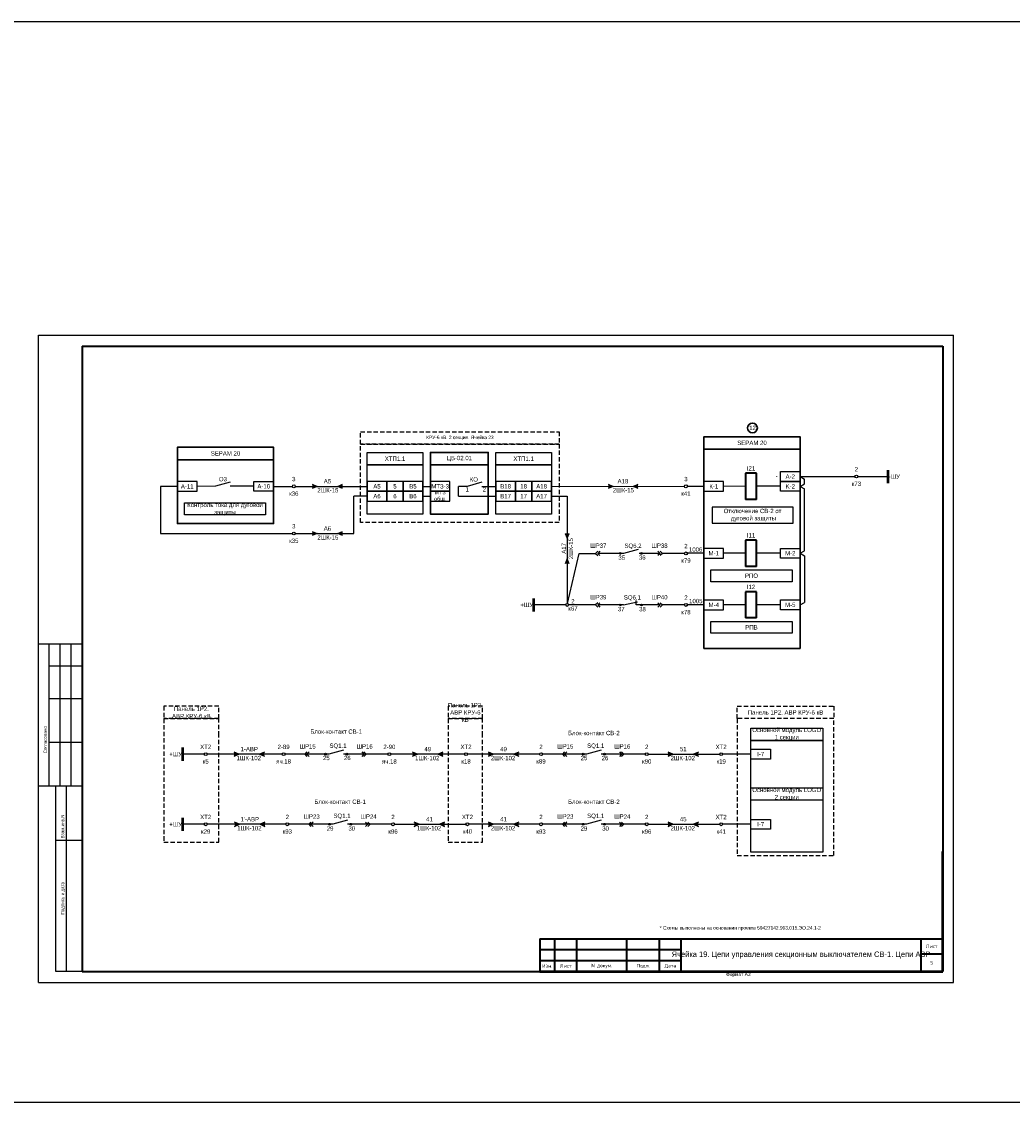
# Model space of a CAD drawing. Header units: millimetres. Extents: x 4897 to 12009, y -3017 to 2708.
# Tile 41 of 86: x 6797 to 7252, y 658 to 1154. Entities that reach past the tile are written whole.
import ezdxf
from ezdxf.enums import TextEntityAlignment as Align

# ---------------------------------------------------------------- set-up
doc = ezdxf.new("R2010")
doc.units = ezdxf.units.MM
doc.linetypes.add('JIS_02_2.0', pattern=[3, 2, -1])
doc.layers.add('основная 0.5', color=7, linetype='Continuous', lineweight=50)
doc.styles.add('SIMPLEX', font='txt', dxfattribs={"height": 5})

msp = doc.modelspace()

# ---------------------------------------------------------------- hatches: boundary and pattern name
h = msp.add_hatch(color=256)
h.dxf.hatch_style = 1
h.paths.add_polyline_path([(6930.5, 939.3), (6932.72, 940.24), (6930.5, 941.19)])
h = msp.add_hatch(color=256)
h.dxf.hatch_style = 1
h.paths.add_polyline_path([(6944.42, 941.19), (6942.2, 940.24), (6944.42, 939.3)])
h = msp.add_hatch(color=256)
h.dxf.hatch_style = 1
h.paths.add_polyline_path([(7066.37, 939.3), (7068.59, 940.24), (7066.37, 941.19)])
h = msp.add_hatch(color=7)
h.dxf.hatch_style = 1
h.paths.add_polyline_path([(7080.06, 941.19), (7077.84, 940.24), (7080.06, 939.3)])
h = msp.add_hatch(color=256)
h.dxf.hatch_style = 1
h.paths.add_polyline_path([(6930.5, 917.63), (6932.72, 918.58), (6930.5, 919.53)])
h = msp.add_hatch(color=256)
h.dxf.hatch_style = 1
h.paths.add_polyline_path([(6944.42, 919.53), (6942.2, 918.58), (6944.42, 917.63)])
h = msp.add_hatch(color=7)
h.dxf.hatch_style = 1
h.paths.add_polyline_path([(7048.45, 918.64), (7047.51, 916.42), (7046.56, 918.64)])
h = msp.add_hatch(color=7)
h.dxf.hatch_style = 1
h.paths.add_polyline_path([(7072.3, 909.46, 1), (7071.51, 909.46, 1)])
h = msp.add_hatch(color=7)
h.dxf.hatch_style = 1
h.paths.add_polyline_path([(7081.26, 909.46, -1), (7082.05, 909.46, -1)])
h = msp.add_hatch(color=7)
h.dxf.hatch_style = 1
h.paths.add_polyline_path([(7046.56, 904.72), (7047.51, 906.94), (7048.45, 904.72)])
h = msp.add_hatch(color=7)
h.dxf.hatch_style = 1
h.paths.add_polyline_path([(7072.3, 885.79, 1), (7071.51, 885.79, 1)])
h = msp.add_hatch(color=7)
h.dxf.hatch_style = 1
h.paths.add_polyline_path([(7081.26, 885.79, -1), (7082.05, 885.79, -1)])
h = msp.add_hatch(color=256)
h.dxf.hatch_style = 1
h.paths.add_polyline_path([(6894.61, 818.29), (6896.83, 817.34), (6894.61, 816.39)])
h = msp.add_hatch(color=7)
h.dxf.hatch_style = 1
h.paths.add_polyline_path([(6908.53, 816.39), (6906.31, 817.34), (6908.53, 818.29)])
h = msp.add_hatch(color=7)
h.dxf.hatch_style = 1
h.paths.add_polyline_path([(6937.01, 817.34, 1), (6936.22, 817.34, 1)])
h = msp.add_hatch(color=7)
h.dxf.hatch_style = 1
h.paths.add_polyline_path([(6945.96, 817.34, -1), (6946.76, 817.34, -1)])
h = msp.add_hatch(color=7)
h.dxf.hatch_style = 1
h.paths.add_polyline_path([(6976.54, 818.29), (6978.76, 817.34), (6976.54, 816.39)])
h = msp.add_hatch(color=7)
h.dxf.hatch_style = 1
h.paths.add_polyline_path([(6990.46, 816.39), (6988.24, 817.34), (6990.46, 818.29)])
h = msp.add_hatch(color=256)
h.dxf.hatch_style = 1
h.paths.add_polyline_path([(7011.35, 818.29), (7013.57, 817.34), (7011.35, 816.39)])
h = msp.add_hatch(color=7)
h.dxf.hatch_style = 1
h.paths.add_polyline_path([(7025.26, 816.39), (7023.04, 817.34), (7025.26, 818.29)])
h = msp.add_hatch(color=7)
h.dxf.hatch_style = 1
h.paths.add_polyline_path([(7055.29, 817.34, 1), (7054.5, 817.34, 1)])
h = msp.add_hatch(color=7)
h.dxf.hatch_style = 1
h.paths.add_polyline_path([(7064.25, 817.34, -1), (7065.04, 817.34, -1)])
h = msp.add_hatch(color=256)
h.dxf.hatch_style = 1
h.paths.add_polyline_path([(7093.82, 818.29), (7096.04, 817.34), (7093.82, 816.39)])
h = msp.add_hatch(color=7)
h.dxf.hatch_style = 1
h.paths.add_polyline_path([(7107.74, 816.39), (7105.52, 817.34), (7107.74, 818.29)])
h = msp.add_hatch(color=256)
h.dxf.hatch_style = 1
h.paths.add_polyline_path([(6894.87, 786.11), (6897.09, 785.16), (6894.87, 784.21)])
h = msp.add_hatch(color=7)
h.dxf.hatch_style = 1
h.paths.add_polyline_path([(6908.79, 784.21), (6906.57, 785.16), (6908.79, 786.11)])
h = msp.add_hatch(color=7)
h.dxf.hatch_style = 1
h.paths.add_polyline_path([(6938.82, 785.16, 1), (6938.03, 785.16, 1)])
h = msp.add_hatch(color=7)
h.dxf.hatch_style = 1
h.paths.add_polyline_path([(6947.78, 785.16, -1), (6948.57, 785.16, -1)])
h = msp.add_hatch(color=256)
h.dxf.hatch_style = 1
h.paths.add_polyline_path([(6977.35, 786.11), (6979.57, 785.16), (6977.35, 784.21)])
h = msp.add_hatch(color=7)
h.dxf.hatch_style = 1
h.paths.add_polyline_path([(6991.27, 784.21), (6989.05, 785.16), (6991.27, 786.11)])
h = msp.add_hatch(color=256)
h.dxf.hatch_style = 1
h.paths.add_polyline_path([(7011.35, 786.11), (7013.57, 785.16), (7011.35, 784.21)])
h = msp.add_hatch(color=7)
h.dxf.hatch_style = 1
h.paths.add_polyline_path([(7025.26, 784.21), (7023.04, 785.16), (7025.26, 786.11)])
h = msp.add_hatch(color=7)
h.dxf.hatch_style = 1
h.paths.add_polyline_path([(7055.29, 785.16, 1), (7054.5, 785.16, 1)])
h = msp.add_hatch(color=7)
h.dxf.hatch_style = 1
h.paths.add_polyline_path([(7064.25, 785.16, -1), (7065.04, 785.16, -1)])
h = msp.add_hatch(color=256)
h.dxf.hatch_style = 1
h.paths.add_polyline_path([(7093.82, 786.11), (7096.04, 785.16), (7093.82, 784.21)])
h = msp.add_hatch(color=7)
h.dxf.hatch_style = 1
h.paths.add_polyline_path([(7107.74, 784.21), (7105.52, 785.16), (7107.74, 786.11)])

# ---------------------------------------------------------------- linework, layer by layer
for p, q in [((6804.8, 712.59), (6804.8, 1009.64)), ((6804.8, 1009.64), (7224.81, 1009.64)), ((6804.8, 712.59), (6804.8, 1009.64)), ((7224.81, 712.59), (7224.81, 1009.64)), ((7224.81, 712.59), (7224.81, 1009.64)), ((7154.43, 944.74), (7156.4, 943.6)), ((7154.43, 944.74), (7179.62, 944.74)), ((7156.4, 941.39), (7156.4, 943.6)), ((7180.94, 944.74), (7194.86, 944.74)), ((6860.81, 940.24), (6860.81, 918.58)), ((6868.6, 940.24), (6860.81, 940.24)), ((6886.15, 940.28), (6877.6, 940.24)), ((6892.82, 942.14), (6886.15, 940.28)), ((6903.73, 940.27), (6892.82, 940.28)), ((6912.73, 940.24), (6921.36, 940.24)), ((6922.68, 940.24), (6955.71, 940.24)), ((6930.5, 941.19), (6932.72, 940.24)), ((6932.72, 940.24), (6930.5, 939.3)), ((6942.2, 940.24), (6944.42, 941.19)), ((6944.42, 939.3), (6942.2, 940.24)), ((6981.21, 940.24), (6984.71, 940.24)), ((6997.62, 935.74), (6997.62, 940.24)), ((7066.37, 941.19), (7068.59, 940.24)), ((7068.59, 940.24), (7066.37, 939.3)), ((7129.4, 940.27), (7119.31, 940.24)), ((7145.43, 940.27), (7134.4, 940.27)), ((7154.43, 940.24), (7156.4, 941.39)), ((7154.43, 940.24), (7156.4, 939.1)), ((7156.4, 910.68), (7156.4, 939.1)), ((6955.71, 935.74), (6949.59, 935.74)), ((6949.59, 918.58), (6949.59, 935.74)), ((6981.21, 935.74), (6984.71, 935.74)), ((6997.62, 935.74), (7014.77, 935.74)), ((7040.27, 935.74), (7047.5, 935.74)), ((7047.5, 935.74), (7047.5, 886.49)), ((6860.81, 918.58), (6921.36, 918.58)), ((6922.68, 918.58), (6949.59, 918.58)), ((6930.5, 919.53), (6932.72, 918.58)), ((6932.72, 918.58), (6930.5, 917.63)), ((6942.2, 918.58), (6944.42, 919.53)), ((6944.42, 917.63), (6942.2, 918.58)), ((7047.65, 886.47), (7053.08, 909.46)), ((7053.08, 909.46), (7060.49, 909.46)), ((7129.4, 909.54), (7119.31, 909.51)), ((7145.43, 909.53), (7134.4, 909.54)), ((7154.43, 909.53), (7156.4, 910.68)), ((7154.43, 909.53), (7156.4, 908.39)), ((7156.4, 908.39), (7156.4, 887)), ((7129.4, 885.86), (7119.31, 885.83)), ((7145.43, 885.86), (7134.4, 885.86)), ((7154.43, 885.86), (7156.4, 887)), ((6824.8, 867.82), (6804.8, 867.82)), ((6809.8, 802.82), (6809.8, 867.82)), ((6814.8, 802.82), (6814.8, 867.82)), ((6819.8, 802.82), (6819.8, 867.82)), ((6809.8, 857.82), (6824.8, 857.82)), ((6809.8, 842.82), (6824.8, 842.82)), ((6809.8, 822.82), (6824.8, 822.82)), ((6880.91, 817.34), (6871.1, 817.34)), ((6896.83, 817.34), (6894.61, 818.29)), ((6894.61, 816.39), (6896.83, 817.34)), ((7013.57, 817.34), (7011.35, 818.29)), ((7011.35, 816.39), (7013.57, 817.34)), ((7096.04, 817.34), (7093.82, 818.29)), ((7093.82, 816.39), (7096.04, 817.34)), ((6804.8, 802.82), (6824.8, 802.82)), ((6812.8, 717.64), (6812.8, 802.82)), ((6817.67, 717.64), (6817.67, 802.82)), ((6880.91, 785.16), (6871.1, 785.16)), ((6897.09, 785.16), (6894.87, 786.11)), ((6894.87, 784.21), (6897.09, 785.16)), ((6979.57, 785.16), (6977.35, 786.11)), ((6977.35, 784.21), (6979.57, 785.16)), ((7013.57, 785.16), (7011.35, 786.11)), ((7011.35, 784.21), (7013.57, 785.16)), ((7096.04, 785.16), (7093.82, 786.11)), ((7093.82, 784.21), (7096.04, 785.16)), ((6812.8, 777.82), (6824.8, 777.82)), ((6824.8, 717.64), (6812.8, 717.64)), ((6804.8, 712.59), (7224.81, 712.59))]:
    msp.add_line(p, q)
at = {"lineweight": 40}
for p, q in [((6824.8, 1004.64), (7219.89, 1004.64)), ((7219.89, 1004.64), (7219.89, 717.64)), ((7134.4, 946.24), (7129.4, 946.24)), ((7129.4, 946.24), (7129.4, 934.24)), ((7134.4, 934.24), (7134.4, 946.24)), ((7134.4, 934.24), (7129.4, 934.24)), ((7134.4, 915.51), (7129.4, 915.51)), ((7129.4, 915.51), (7129.4, 903.51)), ((7134.4, 903.51), (7134.4, 915.51)), ((7134.4, 903.51), (7129.4, 903.51)), ((7134.4, 891.83), (7129.4, 891.83)), ((7129.4, 891.83), (7129.4, 879.83)), ((7134.4, 879.83), (7134.4, 891.83)), ((7134.4, 879.83), (7129.4, 879.83)), ((7034.89, 732.63), (7099.89, 732.63)), ((7209.89, 732.64), (7209.89, 717.64)), ((7034.89, 727.63), (7099.89, 727.63)), ((7209.89, 725.64), (7219.89, 725.64)), ((7034.89, 722.63), (7099.89, 722.63)), ((6824.8, 717.64), (7219.89, 717.64))]:
    msp.add_line(p, q, dxfattribs=at)
at = {"linetype": 'Continuous', "lineweight": 40}
msp.add_line((6824.8, 1004.64), (6824.8, 717.64), dxfattribs=at)
at = {"color": 5, "lineweight": 50}
msp.add_line((7194.86, 941.74), (7194.86, 947.74), dxfattribs=at)
at = {"color": 7}
for p, q in [((7001.62, 940.24), (6997.62, 940.24)), ((7008.29, 942.11), (7001.62, 940.24)), ((7008.29, 940.24), (7014.77, 940.24)), ((7040.27, 940.24), (7101.37, 940.25)), ((7077.84, 940.24), (7080.06, 941.19)), ((7080.06, 939.3), (7077.84, 940.24)), ((7110.31, 940.24), (7102.69, 940.24)), ((7046.56, 918.64), (7047.51, 916.42)), ((7047.51, 916.42), (7048.45, 918.64)), ((7073.44, 909.46), (7061.52, 909.46)), ((7080.11, 911.32), (7073.44, 909.46)), ((7090.18, 909.46), (7080.49, 909.44)), ((7101.37, 909.48), (7091.21, 909.46)), ((7110.31, 909.53), (7102.69, 909.51)), ((7047.51, 906.94), (7046.56, 904.72)), ((7048.45, 904.72), (7047.51, 906.94)), ((7079.23, 885.79), (7079.23, 887.88)), ((7046.84, 885.82), (7032.26, 885.82)), ((7060.49, 885.82), (7048.16, 885.82)), ((7067.79, 885.8), (7061.52, 885.82)), ((7073.44, 885.79), (7067.79, 885.8)), ((7073.44, 885.79), (7079.79, 887.31)), ((7090.16, 885.8), (7079.23, 885.79)), ((7101.37, 885.82), (7091.2, 885.8)), ((7110.31, 885.85), (7102.69, 885.84)), ((6944.82, 819.2), (6938.15, 817.34)), ((7063.11, 819.2), (7056.44, 817.34)), ((6916.68, 817.34), (6882.24, 817.34)), ((6908.53, 818.29), (6906.31, 817.34)), ((6906.31, 817.34), (6908.53, 816.39)), ((6938.15, 817.34), (6918.01, 817.34)), ((6965.23, 817.34), (6944.82, 817.34)), ((7000.42, 817.34), (6966.56, 817.34)), ((6978.76, 817.34), (6976.54, 818.29)), ((6976.54, 816.39), (6978.76, 817.34)), ((7000.42, 817.34), (6986.51, 817.34)), ((6990.46, 818.29), (6988.24, 817.34)), ((6988.24, 817.34), (6990.46, 816.39)), ((7034.84, 817.34), (7001.75, 817.34)), ((7025.26, 818.29), (7023.04, 817.34)), ((7023.04, 817.34), (7025.26, 816.39)), ((7056.44, 817.34), (7036.17, 817.34)), ((7083.38, 817.34), (7063.11, 817.34)), ((7084.7, 817.34), (7117.54, 817.34)), ((7107.74, 818.29), (7105.52, 817.34)), ((7105.52, 817.34), (7107.74, 816.39)), ((7131.83, 817.34), (7118.86, 817.34)), ((6918.37, 785.16), (6882.24, 785.16)), ((6908.79, 786.11), (6906.57, 785.16)), ((6906.57, 785.16), (6908.79, 784.21)), ((6939.96, 785.16), (6919.69, 785.16)), ((6946.63, 787.02), (6939.96, 785.16)), ((6966.9, 785.16), (6946.63, 785.16)), ((6968.23, 785.16), (7001.06, 785.16)), ((6991.27, 786.11), (6989.05, 785.16)), ((6989.05, 785.16), (6991.27, 784.21)), ((7034.84, 785.16), (7002.39, 785.16)), ((7025.26, 786.11), (7023.04, 785.16)), ((7023.04, 785.16), (7025.26, 784.21)), ((7056.44, 785.16), (7036.17, 785.16)), ((7063.11, 787.02), (7056.44, 785.16)), ((7083.38, 785.16), (7063.11, 785.16)), ((7084.7, 785.16), (7117.54, 785.16)), ((7107.74, 786.11), (7105.52, 785.16)), ((7105.52, 785.16), (7107.74, 784.21)), ((7131.83, 785.16), (7118.86, 785.16))]:
    msp.add_line(p, q, dxfattribs=at)
at = {"color": 1, "lineweight": 50}
for p, q in [((7032.26, 882.82), (7032.26, 888.82)), ((6871.1, 814.34), (6871.1, 820.34)), ((6871.1, 782.16), (6871.1, 788.16))]:
    msp.add_line(p, q, dxfattribs=at)
at = {"linetype": 'Continuous'}
for p, q in [((6824.8, 858.65), (6824.8, 838.65)), ((6824.8, 818.65), (6824.8, 798.65))]:
    msp.add_line(p, q, dxfattribs=at)
at = {"color": 1}
msp.add_lwpolyline([(5068.94, 1153.52), (9172.62, 1153.52), (9172.62, 657.53), (5068.94, 657.53)], close=True, dxfattribs=at)
at = {"color": 32, "linetype": 'JIS_02_2.0', "true_color": 0xcd6928}
for points in [[(6952.65, 965.32), (6952.65, 965.32), (7043.88, 965.32), (7043.88, 959.64), (6952.65, 959.64), (6952.65, 965.32)], [(6887.61, 839.32), (6887.61, 839.32), (6862.41, 839.32), (6862.41, 833.63), (6887.61, 833.63), (6887.61, 839.32)], [(7008.72, 839.32), (7008.72, 839.32), (6992.83, 839.32), (6992.83, 833.63), (7008.72, 833.63), (7008.72, 839.32)], [(7125.61, 839.32), (7125.61, 839.32), (7169.88, 839.32), (7169.88, 833.63), (7125.61, 833.63), (7125.61, 839.32)], [(6887.61, 825.87), (6887.61, 833.63), (6862.41, 833.63), (6862.41, 776.98), (6887.61, 776.98), (6887.61, 825.87)], [(7008.72, 825.87), (7008.72, 833.63), (6992.83, 833.63), (6992.83, 776.98), (7008.72, 776.98), (7008.72, 825.87)]]:
    msp.add_lwpolyline(points, dxfattribs=at)
at = {"lineweight": 30}
for points in [[(7110.31, 963.04), (7110.31, 963.04), (7154.43, 963.04), (7154.43, 957.35), (7110.31, 957.35), (7110.31, 963.04)], [(6868.6, 958.17), (6868.6, 958.17), (6912.73, 958.17), (6912.73, 952.48), (6868.6, 952.48), (6868.6, 958.17)], [(6984.71, 955.79), (6984.71, 955.79), (7011.27, 955.79), (7011.27, 950.1), (6984.71, 950.1), (6984.71, 955.79)]]:
    msp.add_lwpolyline(points, dxfattribs=at)
at = {"color": 32, "linetype": 'JIS_02_2.0', "true_color": 0xcd6928}
for points in [[(6952.65, 959.64), (7043.88, 959.64), (7043.88, 923.66), (6952.65, 923.66)], [(7169.88, 833.63), (7125.61, 833.63), (7125.61, 770.76), (7169.88, 770.76)]]:
    msp.add_lwpolyline(points, close=True, dxfattribs=at)
at = {"lineweight": 30}
for points in [[(7154.43, 865.84), (7110.31, 865.84), (7110.31, 957.35), (7154.43, 957.35)], [(6868.6, 952.48), (6912.73, 952.48), (6912.73, 923.12), (6868.6, 923.12)], [(6984.71, 950.1), (7011.27, 950.1), (7011.27, 927.51), (6984.71, 927.51)]]:
    msp.add_lwpolyline(points, close=True, dxfattribs=at)
msp.add_lwpolyline([(6955.71, 955.79), (6955.71, 955.79), (6981.21, 955.79), (6981.21, 950.1), (6955.71, 950.1), (6955.71, 955.79)])
at = {"color": 7}
for points in [[(7014.77, 955.79), (7014.77, 955.79), (7040.27, 955.79), (7040.27, 950.1), (7014.77, 950.1), (7014.77, 955.79)], [(7061.52, 910.49), (7060.49, 909.46), (7061.52, 908.43)], [(7062.55, 910.49), (7061.52, 909.46), (7062.55, 908.43)], [(7089.15, 910.49), (7090.18, 909.46), (7089.15, 908.43)], [(7090.18, 910.49), (7091.21, 909.46), (7090.18, 908.43)], [(7061.52, 886.86), (7060.49, 885.82), (7061.52, 884.79)], [(7062.55, 886.86), (7061.52, 885.82), (7062.55, 884.79)], [(7089.15, 886.82), (7090.18, 885.79), (7089.15, 884.75)], [(7090.18, 886.82), (7091.21, 885.79), (7090.18, 884.75)], [(7131.83, 829.34), (7131.83, 829.34), (7164.8, 829.34), (7164.8, 823.66), (7131.83, 823.66), (7131.83, 829.34)], [(7131.83, 823.66), (7131.83, 823.66), (7164.8, 823.66), (7164.8, 772.33), (7131.83, 772.33), (7131.83, 823.66)], [(6928.07, 818.37), (6927.04, 817.34), (6928.07, 816.31)], [(6929.11, 818.37), (6928.07, 817.34), (6929.11, 816.31)], [(6953.2, 818.37), (6954.23, 817.34), (6953.2, 816.31)], [(6954.23, 818.37), (6955.26, 817.34), (6954.23, 816.31)], [(7046.36, 818.37), (7045.33, 817.34), (7046.36, 816.31)], [(7047.39, 818.37), (7046.36, 817.34), (7047.39, 816.31)], [(7071.48, 818.37), (7072.52, 817.34), (7071.48, 816.31)], [(7072.52, 818.37), (7073.55, 817.34), (7072.52, 816.31)], [(7131.83, 801.83), (7131.83, 801.83), (7164.8, 801.83), (7164.8, 796.15), (7131.83, 796.15), (7131.83, 801.83)], [(6929.89, 786.19), (6928.85, 785.16), (6929.89, 784.13)], [(6930.92, 786.19), (6929.89, 785.16), (6930.92, 784.13)], [(6955.01, 786.19), (6956.04, 785.16), (6955.01, 784.13)], [(6956.04, 786.19), (6957.07, 785.16), (6956.04, 784.13)], [(7046.36, 786.19), (7045.33, 785.16), (7046.36, 784.13)], [(7047.39, 786.19), (7046.36, 785.16), (7047.39, 784.13)], [(7071.48, 786.19), (7072.52, 785.16), (7071.48, 784.13)], [(7072.52, 786.19), (7073.55, 785.16), (7072.52, 784.13)]]:
    msp.add_lwpolyline(points, dxfattribs=at)
for points in [[(6955.71, 950.1), (6981.21, 950.1), (6981.21, 927.51), (6955.71, 927.51)], [(6868.6, 937.99), (6877.6, 937.99), (6877.6, 942.49), (6868.6, 942.49)], [(6912.73, 937.99), (6903.73, 937.99), (6903.73, 942.49), (6912.73, 942.49)], [(7110.31, 937.99), (7119.31, 937.99), (7119.31, 942.49), (7110.31, 942.49)], [(6909.04, 927.21), (6871.82, 927.21), (6871.82, 932.71), (6909.04, 932.71)], [(7114, 923.27), (7151.22, 923.27), (7151.22, 930.69), (7114, 930.69)], [(7110.31, 907.26), (7119.31, 907.26), (7119.31, 911.76), (7110.31, 911.76)], [(7154.43, 907.28), (7145.43, 907.28), (7145.43, 911.78), (7154.43, 911.78)], [(7150.74, 896.47), (7113.52, 896.47), (7113.52, 901.97), (7150.74, 901.97)], [(7110.31, 883.58), (7119.31, 883.58), (7119.31, 888.08), (7110.31, 888.08)], [(7154.43, 883.61), (7145.43, 883.61), (7145.43, 888.11), (7154.43, 888.11)], [(7150.74, 872.79), (7113.52, 872.79), (7113.52, 878.29), (7150.74, 878.29)]]:
    msp.add_lwpolyline(points, close=True)
for points in [[(7014.77, 950.1), (7040.27, 950.1), (7040.27, 927.51), (7014.77, 927.51)], [(6955.71, 937.99), (6964.71, 937.99), (6964.71, 942.49), (6955.71, 942.49)], [(6964.71, 937.99), (6972.21, 937.99), (6972.21, 942.49), (6964.71, 942.49)], [(6972.21, 937.99), (6981.21, 937.99), (6981.21, 942.49), (6972.21, 942.49)], [(6984.71, 937.99), (6993.71, 937.99), (6993.71, 942.49), (6984.71, 942.49)], [(7014.77, 937.99), (7023.77, 937.99), (7023.77, 942.49), (7014.77, 942.49)], [(7023.77, 937.99), (7031.27, 937.99), (7031.27, 942.49), (7023.77, 942.49)], [(7031.27, 937.99), (7040.27, 937.99), (7040.27, 942.49), (7031.27, 942.49)], [(7154.43, 942.49), (7145.43, 942.49), (7145.43, 946.99), (7154.43, 946.99)], [(7154.43, 937.99), (7145.43, 937.99), (7145.43, 942.49), (7154.43, 942.49)], [(6955.71, 933.49), (6964.71, 933.49), (6964.71, 937.99), (6955.71, 937.99)], [(6964.71, 933.49), (6972.21, 933.49), (6972.21, 937.99), (6964.71, 937.99)], [(6972.21, 933.49), (6981.21, 933.49), (6981.21, 937.99), (6972.21, 937.99)], [(6984.71, 933.49), (6993.71, 933.49), (6993.71, 937.99), (6984.71, 937.99)], [(7014.77, 933.49), (7023.77, 933.49), (7023.77, 937.99), (7014.77, 937.99)], [(7023.77, 933.49), (7031.27, 933.49), (7031.27, 937.99), (7023.77, 937.99)], [(7031.27, 933.49), (7040.27, 933.49), (7040.27, 937.99), (7031.27, 937.99)], [(7140.83, 815.09), (7131.83, 815.09), (7131.83, 819.59), (7140.83, 819.59)], [(7140.83, 782.91), (7131.83, 782.91), (7131.83, 787.41), (7140.83, 787.41)]]:
    msp.add_lwpolyline(points, close=True, dxfattribs=at)
at = {"lineweight": 30}
msp.add_circle((7132.58, 967.06), 2.25, dxfattribs=at)
for centre in [(7180.28, 944.74), (6922.02, 940.24), (6922.02, 918.58), (6881.58, 817.34)]:
    msp.add_circle(centre, 0.663)
at = {"color": 7}
for centre, radius in [((7102.03, 940.25), 0.663), ((7071.91, 909.46), 0.396), ((7081.65, 909.46), 0.396), ((7102.03, 909.49), 0.663), ((7047.5, 885.82), 0.663), ((7071.91, 885.79), 0.396), ((7081.65, 885.79), 0.396), ((7102.03, 885.82), 0.663), ((6917.35, 817.34), 0.663), ((6936.61, 817.34), 0.396), ((6946.36, 817.34), 0.396), ((6965.9, 817.34), 0.663), ((7001.09, 817.34), 0.663), ((7035.5, 817.34), 0.663), ((7054.9, 817.34), 0.396), ((7064.64, 817.34), 0.396), ((7084.04, 817.34), 0.663), ((7118.2, 817.34), 0.663), ((6881.58, 785.16), 0.663), ((6919.03, 785.16), 0.663), ((6938.43, 785.16), 0.396), ((6948.17, 785.16), 0.396), ((6967.57, 785.16), 0.663), ((7001.73, 785.16), 0.663), ((7035.5, 785.16), 0.663), ((7054.9, 785.16), 0.396), ((7064.64, 785.16), 0.396), ((7084.04, 785.16), 0.663), ((7118.2, 785.16), 0.663)]:
    msp.add_circle(centre, radius, dxfattribs=at)
at = {"layer": 'основная 0.5', "color": 0}
for p, q in [((7219.89, 717.64), (7219.89, 772.64)), ((7034.89, 717.64), (7219.89, 717.64))]:
    msp.add_line(p, q, dxfattribs=at)
at = {"layer": 'основная 0.5', "lineweight": 40}
for p, q in [((7034.89, 732.63), (7034.89, 717.64)), ((7041.89, 717.64), (7041.89, 732.63)), ((7051.89, 717.64), (7051.89, 732.63)), ((7074.89, 717.64), (7074.89, 732.63)), ((7089.89, 717.64), (7089.89, 732.63)), ((7099.89, 717.64), (7099.89, 732.64)), ((7099.89, 732.64), (7219.89, 732.64))]:
    msp.add_line(p, q, dxfattribs=at)

# ---------------------------------------------------------------- texts
at = {"style": 'SIMPLEX'}
for p in [(6937.67, 937.46), (7073.31, 937.46), (6937.67, 915.8)]:
    msp.add_text('2ШК-15', height=2, dxfattribs=at).set_placement(p, align=Align.CENTER)
at = {"color": 7, "style": 'SIMPLEX'}
for s, p in [('1', (7000.89, 937.84)), ('2', (7008.76, 937.84)), ('SQ6.2', (7073.82, 911.97)), ('35', (7071.03, 906.54)), ('36', (7080.45, 906.57)), ('SQ6.1', (7073.53, 888.3)), ('37', (7070.81, 882.91)), ('38', (7080.54, 882.89))]:
    msp.add_text(s, height=2, dxfattribs=at).set_placement(p)
at = {"style": 'SIMPLEX'}
for s, rotation, p in [('2ШК-15', 90, (7050.2, 911.66)), ('1ШК-102', 360, (6901.36, 814.56)), ('1ШК-102', 360, (6983.29, 814.56)), ('2ШК-102', 360, (7018.09, 814.56)), ('2ШК-102', 360, (7100.57, 814.56)), ('1ШК-102', 360, (6901.62, 782.38)), ('1ШК-102', 360, (6984.1, 782.38)), ('2ШК-102', 360, (7018.09, 782.38)), ('2ШК-102', 360, (7100.57, 782.38))]:
    msp.add_text(s, height=2, rotation=rotation, dxfattribs=at).set_placement(p, align=Align.CENTER)
at = {"linetype": 'Continuous', "style": 'SIMPLEX'}
for s, p in [('Согласовано', (6808.63, 817.7)), ('Взам.инв.N', (6816.63, 778.7)), ('Подпись и дата', (6816.63, 743.7))]:
    msp.add_text(s, height=1.5, rotation=90, dxfattribs=at).set_placement(p)
at = {"color": 7, "style": 'SIMPLEX'}
for s, p in [('SQ1.1', (6938.41, 820.23)), ('SQ1.1', (7056.69, 820.23)), ('25', (6935.42, 814.59)), ('26', (6945.04, 814.6)), ('25', (7053.71, 814.57)), ('26', (7063.33, 814.55)), ('SQ1.1', (6940.22, 788.05)), ('SQ1.1', (7056.69, 788.05)), ('29', (6937.16, 782.23)), ('30', (6947.1, 782.23)), ('29', (7053.68, 782.24)), ('30', (7063.58, 782.23))]:
    msp.add_text(s, height=2, rotation=360, dxfattribs=at).set_placement(p)
at = {"char_height": 2, "attachment_point": 5, "style": 'SIMPLEX'}
for s, insert, width in [('12', (7132.58, 967.06), 4.3874), ('\\pt10;3\\P\\P\\pt8;к36', (6922.02, 940.24), 9), ('\\pt10;3{\\L\\P\\P\\pt8;}к35', (6922.02, 918.58), 9)]:
    msp.add_mtext(s, dxfattribs=dict(at, insert=insert, width=width))
at = {"color": 7, "attachment_point": 5, "style": 'SIMPLEX'}
for s, insert, char_height, width in [('\\pt22.4;{\\C256;КРУ-6 кВ. 2 секция. Ячейка 23}', (6998.27, 962.48), 1.6, 91.2351), ('{\\C256;SEPAM 20}', (7132.37, 960.2), 2, 44.125), ('{\\C256;SEPAM 20}', (6890.67, 955.33), 2, 44.125), ('\\pt28;{\\C256;ХТП1.1}', (6968.46, 952.95), 2, 25.4997), ('{\\C256;ЦБ-02.01}', (6997.99, 952.95), 2, 26.5625), ('{\\C256;ХТП1.1}', (7027.52, 952.95), 2, 25.4997), ('I21', (7131.9, 948.49), 2, 9), ('2\\P\\pt10;\\P\\pt8;к73', (7180.28, 944.74), 2, 9), ('О3', (6889.48, 943.54), 2, 9), ('A5', (6937.46, 942.57), 2, 9), ('КО', (7004.66, 943.4), 2, 9), ('A18', (7073.1, 942.57), 2, 9), ('3\\P\\Pк41', (7102.03, 940.25), 2, 9), ('-', (7143.66, 944.88), 2, 9), ('A-2', (7149.93, 944.74), 2, 9), ('-ШУ', (7197.7, 944.74), 2, 5.6822), ('A-11', (6873.1, 940.24), 2, 9), ('A-10', (6908.23, 940.24), 2, 9), ('A5', (6960.21, 940.24), 2, 9), ('5', (6968.46, 940.24), 2, 7.4997), ('B5', (6976.71, 940.24), 2, 9), ('МТЗ-3', (6989.21, 940.24), 2, 9), ('МТЗ общ.', (6989.21, 935.74), 1.8, 9), ('B18', (7019.27, 940.24), 2, 9), ('18', (7027.52, 940.24), 2, 9), ('A18', (7035.77, 940.24), 2, 9), ('К-1', (7114.81, 940.24), 2, 9), ('K-2', (7149.93, 940.24), 2, 9), ('Контроль тока для дуговой защиты', (6890.43, 929.77), 2, 37.2194), ('A6', (6960.21, 935.74), 2, 9), ('6', (6968.46, 935.74), 2, 7.4997), ('B6', (6976.71, 935.74), 2, 9), ('B17', (7019.27, 935.74), 2, 9), ('17', (7027.52, 935.74), 2, 9), ('A17', (7035.77, 935.74), 2, 9), ('Отключение СВ-2 от\\P дуговой защиты', (7132.61, 926.98), 2, 37.2194), ('A6', (6937.46, 920.9), 2, 9), ('I11', (7131.9, 917.76), 2, 9), ('ШР37', (7061.81, 913), 2, 9), ('ШР38', (7089.89, 913), 2, 9), ('2\\P\\pt10;\\P\\pt8;к79', (7102.03, 909.49), 2, 9), ('1006', (7106.5, 911.26), 2, 4.8313), ('M-1', (7114.81, 909.51), 2, 9), ('M-2', (7149.93, 909.53), 2, 9), ('РПО', (7132.13, 899.22), 2, 9), ('I12', (7131.9, 894.08), 2, 9), ('2\\P\\pt8;к67', (7050.15, 885.82), 2, 9), ('ШР39', (7061.81, 889.36), 2, 9), ('ШР40', (7089.89, 889.33), 2, 9), ('2\\P\\pt10;\\P\\pt8;к78', (7102.03, 885.82), 2, 9), ('1005', (7106.56, 887.58), 2, 4.8313), ('+ШУ', (7028.95, 885.82), 2, 6.6112), ('M-4', (7114.81, 885.83), 2, 9), ('M-5', (7149.93, 885.86), 2, 9), ('РПВ', (7132.13, 875.54), 2, 9), ('Панель 1Р2. \\PАВР КРУ-6 кВ', (6875.01, 836.47), 2, 25.1983), ('Панель 1Р2. АВР КРУ-6 кВ', (7000.77, 836.47), 2, 15.8848), ('Панель 1Р2. АВР КРУ-6 кВ', (7147.74, 836.47), 2, 44.2717), ('Блок-контакт СВ-1', (6941.49, 827.66), 2, 24.983), ('Блок-контакт СВ-2', (7059.77, 827.03), 2, 23.1325), ('Основной модуль LOGO\\P1 секции', (7148.31, 826.5), 2, 32.9679), ('+ШУ', (6867.79, 817.34), 2, 6.6113), ('XT2\\P\\pt8;\\Pк5', (6881.58, 817.34), 2, 5), ('1-АВР', (6901.57, 819.66), 2, 6.4512), ('\\pt8;2-89\\P\\Pяч.18', (6917.35, 817.34), 2, 5), ('ШР15', (6928.36, 820.88), 2, 5), ('\\pt4;ШР16', (6954.52, 820.88), 2, 5), ('\\pt8;2-90\\P\\Pяч.18', (6965.9, 817.34), 2, 5), ('49', (6983.5, 819.66), 2, 5), ('\\pt8;XT2\\P\\Pк18', (7001.09, 817.34), 2, 5), ('49', (7018.3, 819.66), 2, 5), ('2\\P{\\L\\P\\pt8;}к89', (7035.5, 817.34), 2, 5), ('ШР15', (7046.65, 820.88), 2, 5), ('ШР16', (7072.8, 820.88), 2, 5), ('2\\P{\\L\\P\\pt8;}к90', (7084.04, 817.34), 2, 5), ('51', (7100.78, 819.66), 2, 5), ('ХТ2\\P\\Pк19', (7118.2, 817.34), 2, 5), ('I-7', (7136.33, 817.34), 2, 9), ('Основной модуль LOGO\\P2 секции', (7148.31, 798.99), 2, 32.9679), ('Блок-контакт СВ-1', (6943.3, 795.48), 2, 23.8777), ('Блок-контакт СВ-2', (7059.77, 795.48), 2, 23.8777), ('\\pt8;XT2\\P\\Pк29', (6881.58, 785.16), 2, 5), ("1'-АВР", (6901.83, 787.48), 2, 5), ('2\\P{\\L\\P\\pt8;}к93', (6919.03, 785.16), 2, 5), ('ШР23', (6930.18, 788.7), 2, 5), ('ШР24', (6956.33, 788.7), 2, 5), ('2\\P{\\L\\P\\pt8;}к96', (6967.57, 785.16), 2, 5), ('41', (6984.31, 787.48), 2, 5), ('\\pt8;XT2\\P\\Pк40', (7001.73, 785.16), 2, 5), ('41', (7018.3, 787.48), 2, 5), ('2\\P{\\L\\P\\pt8;}к93', (7035.5, 785.16), 2, 5), ('ШР23', (7046.65, 788.7), 2, 5), ('ШР24', (7072.8, 788.7), 2, 5), ('2\\P{\\L\\P\\pt8;}к96', (7084.04, 785.16), 2, 5), ('45', (7100.78, 787.48), 2, 5), ('ХТ2\\P\\Pк41', (7118.2, 785.16), 2, 5), ('+ШУ', (6867.79, 785.16), 2, 6.6113), ('I-7', (7136.33, 785.16), 2, 9)]:
    msp.add_mtext(s, dxfattribs=dict(at, insert=insert, char_height=char_height, width=width))
at = {"color": 7, "insert": (7045.96, 911.77), "char_height": 2, "width": 5.6018, "attachment_point": 5, "rotation": 90, "style": 'SIMPLEX'}
msp.add_mtext('A17', dxfattribs=at)
at = {"lineweight": 35, "attachment_point": 5, "line_spacing_factor": 0.8, "style": 'SIMPLEX'}
for s, insert, char_height, width in [('\\pi-4.8,l6.4,t6.4;*^IСхемы выполнены на основании проекта 59427142.903.015.ЭО.24.1-2', (7126.18, 737.4), 1.6, 185), ('{\\Fromans|c204;Лист}', (7214.89, 729.14), 1.6, 10), ('Ячейка 19. Цепи управления секционным выключателем СВ-1. Цепи АВР', (7154.89, 725.14), 2.5, 110), ('{\\Fromans|c204;Изм.}', (7038.39, 720.13), 1.6, 7), ('{\\Fromans|c204;Лист}', (7046.89, 720.13), 1.6, 10), ('{\\Fromans|c0;N \\Fromans|c204;докум.}', (7063.39, 720.13), 1.6, 23), ('{\\Fromans|c204;Подп.}', (7082.39, 720.13), 1.6, 15), ('{\\Fromans|c204;Дата}', (7094.89, 720.13), 1.6, 10), ('{\\Fromans|c204;5}', (7214.89, 721.64), 1.6, 10)]:
    msp.add_mtext(s, dxfattribs=dict(at, insert=insert, char_height=char_height, width=width))
at = {"lineweight": 30, "insert": (7120.49, 717.11), "char_height": 1.6, "attachment_point": 1, "style": 'SIMPLEX'}
msp.add_mtext_dynamic_manual_height_columns('Формат А3', width=45.8537, gutter_width=12.5, heights=[0], dxfattribs=at)

doc.saveas('drawing.dxf')
